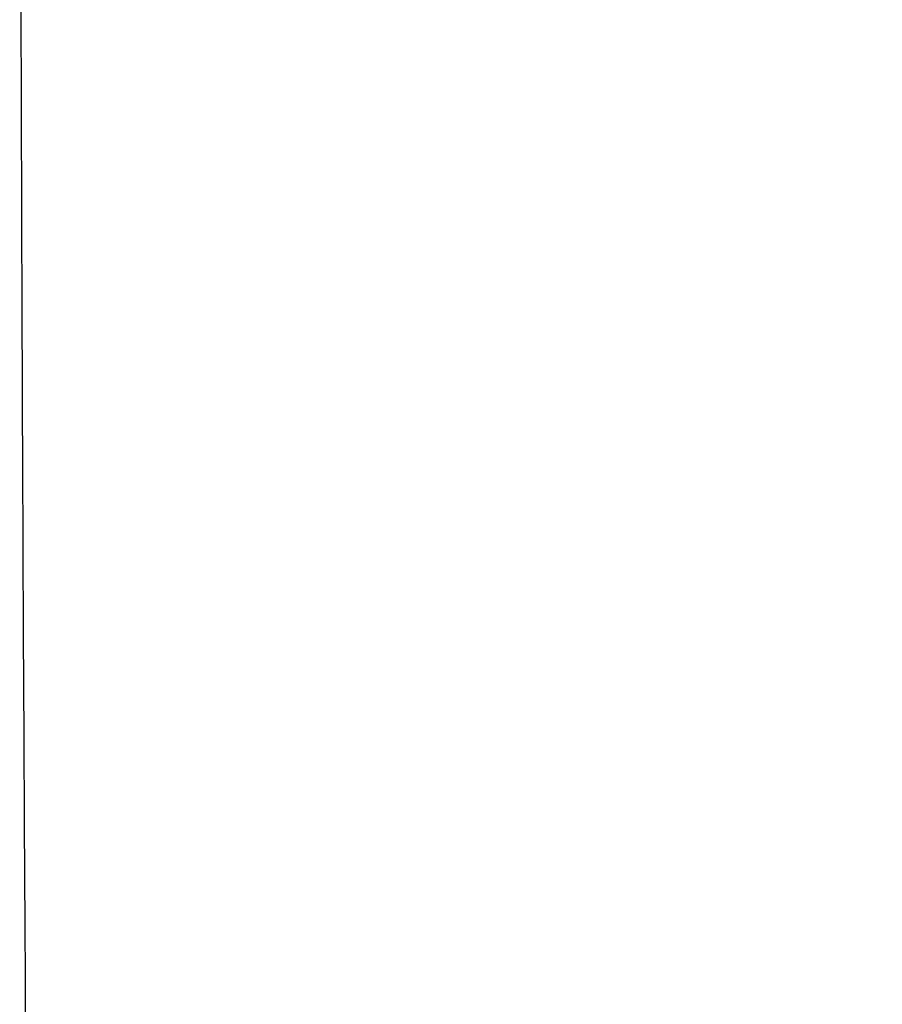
# Model space of a CAD drawing. Header units: millimetres. Extents: x 528 to 876, y -39 to 136.
# Tile 137 of 256: x 703.852 to 704.075, y 48.015 to 48.27. Entities that reach past the tile are written whole.
import ezdxf

# ---------------------------------------------------------------- set-up
doc = ezdxf.new("R2010")
doc.units = ezdxf.units.MM
doc.header["$MEASUREMENT"] = 0
doc.layers.add('12-17$4', color=7, linetype='Continuous', true_color=0x000000)

msp = doc.modelspace()

# ---------------------------------------------------------------- linework, layer by layer
at = {"layer": '12-17$4'}
msp.add_rational_spline([(703.8517, 48.5251, 98.88257), (703.8517, 45.99215, 98.88257), (704.08089, 40.84097, 98.88257), (705.15236, 33.01082, 98.88257), (707.01102, 25.08815, 98.88257), (709.69501, 17.18739, 98.88257), (713.22054, 9.43429, 98.88257), (717.57836, 1.96059, 98.88257), (722.7319, -5.10251, 98.88257), (728.61741, -11.63137, 98.88257), (735.14628, -17.51689, 98.88257), (742.20937, -22.67043, 98.88257), (749.68308, -27.02824, 98.88257), (757.43617, -30.55377, 98.88257), (765.33693, -33.23777, 98.88257), (773.2596, -35.09643, 98.88257), (781.08975, -36.16789, 98.88257), (786.24093, -36.39709, 98.88257), (788.77388, -36.39709, 98.88257), (791.30684, -36.39709, 98.88257), (796.45802, -36.16789, 98.88257), (804.28817, -35.09643, 98.88257), (812.21084, -33.23777, 98.88257), (820.1116, -30.55377, 98.88257), (827.86469, -27.02824, 98.88257), (835.33839, -22.67043, 98.88257), (842.40149, -17.51689, 98.88257), (848.93036, -11.63137, 98.88257), (854.81587, -5.10251, 98.88257), (859.96941, 1.96059, 98.88257), (864.32723, 9.43429, 98.88257), (867.85275, 17.18739, 98.88257), (870.53675, 25.08815, 98.88257), (872.39541, 33.01082, 98.88257), (873.46688, 40.84097, 98.88257), (873.69607, 45.99215, 98.88257), (873.69607, 48.5251, 98.88257), (873.69607, 51.05806, 98.88257), (873.46688, 56.20924, 98.88257), (872.39541, 64.03938, 98.88257), (870.53675, 71.96206, 98.88257), (867.85275, 79.86281, 98.88257), (864.32723, 87.61591, 98.88257), (859.96941, 95.08961, 98.88257), (854.81587, 102.15271, 98.88257), (848.93036, 108.68157, 98.88257), (842.40149, 114.56709, 98.88257), (835.33839, 119.72063, 98.88257), (827.86469, 124.07844, 98.88257), (820.1116, 127.60397, 98.88257), (812.21084, 130.28797, 98.88257), (804.28817, 132.14663, 98.88257), (796.45802, 133.2181, 98.88257), (791.30684, 133.44729, 98.88257), (788.77388, 133.44729, 98.88257), (786.24093, 133.44729, 98.88257), (781.08975, 133.2181, 98.88257), (773.2596, 132.14663, 98.88257), (765.33693, 130.28797, 98.88257), (757.43617, 127.60397, 98.88257), (749.68308, 124.07844, 98.88257), (742.20937, 119.72063, 98.88257), (735.14628, 114.56709, 98.88257), (728.61741, 108.68157, 98.88257), (722.7319, 102.15271, 98.88257), (717.57836, 95.08961, 98.88257), (713.22054, 87.61591, 98.88257), (709.69501, 79.86281, 98.88257), (707.01102, 71.96206, 98.88257), (705.15236, 64.03938, 98.88257), (704.08089, 56.20924, 98.88257), (703.8517, 51.05806, 98.88257), (703.8517, 48.5251, 98.88257)], [1, 0.987796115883, 0.964913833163, 0.935166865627, 0.909996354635, 0.889402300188, 0.873384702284, 0.861943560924, 0.855078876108, 0.852790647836, 0.855078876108, 0.861943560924, 0.873384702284, 0.889402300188, 0.909996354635, 0.935166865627, 0.964913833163, 0.987796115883, 1, 0.987796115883, 0.964913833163, 0.935166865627, 0.909996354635, 0.889402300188, 0.873384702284, 0.861943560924, 0.855078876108, 0.852790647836, 0.855078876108, 0.861943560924, 0.873384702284, 0.889402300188, 0.909996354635, 0.935166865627, 0.964913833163, 0.987796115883, 1, 0.987796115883, 0.964913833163, 0.935166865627, 0.909996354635, 0.889402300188, 0.873384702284, 0.861943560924, 0.855078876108, 0.852790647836, 0.855078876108, 0.861943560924, 0.873384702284, 0.889402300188, 0.909996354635, 0.935166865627, 0.964913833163, 0.987796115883, 1, 0.987796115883, 0.964913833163, 0.935166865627, 0.909996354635, 0.889402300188, 0.873384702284, 0.861943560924, 0.855078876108, 0.852790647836, 0.855078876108, 0.861943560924, 0.873384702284, 0.889402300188, 0.909996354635, 0.935166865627, 0.964913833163, 0.987796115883, 1], degree=3, knots=[-182.061105, -182.061105, -182.061105, -182.061105, -179.2164, -176.371695, -173.526991, -170.682286, -167.837581, -164.992876, -162.148172, -159.303467, -156.458762, -153.614057, -150.769353, -147.924648, -145.079943, -142.235238, -139.390533, -136.545829, -136.545829, -136.545829, -133.701124, -130.856419, -128.011714, -125.16701, -122.322305, -119.4776, -116.632895, -113.788191, -110.943486, -108.098781, -105.254076, -102.409372, -99.564667, -96.719962, -93.875257, -91.030552, -91.030552, -91.030552, -88.185848, -85.341143, -82.496438, -79.651733, -76.807029, -73.962324, -71.117619, -68.272914, -65.42821, -62.583505, -59.7388, -56.894095, -54.049391, -51.204686, -48.359981, -45.515276, -45.515276, -45.515276, -42.670571, -39.825867, -36.981162, -34.136457, -31.291752, -28.447048, -25.602343, -22.757638, -19.912933, -17.068229, -14.223524, -11.378819, -8.534114, -5.68941, -2.844705, 0, 0, 0, 0], dxfattribs=at)

doc.saveas('drawing.dxf')
